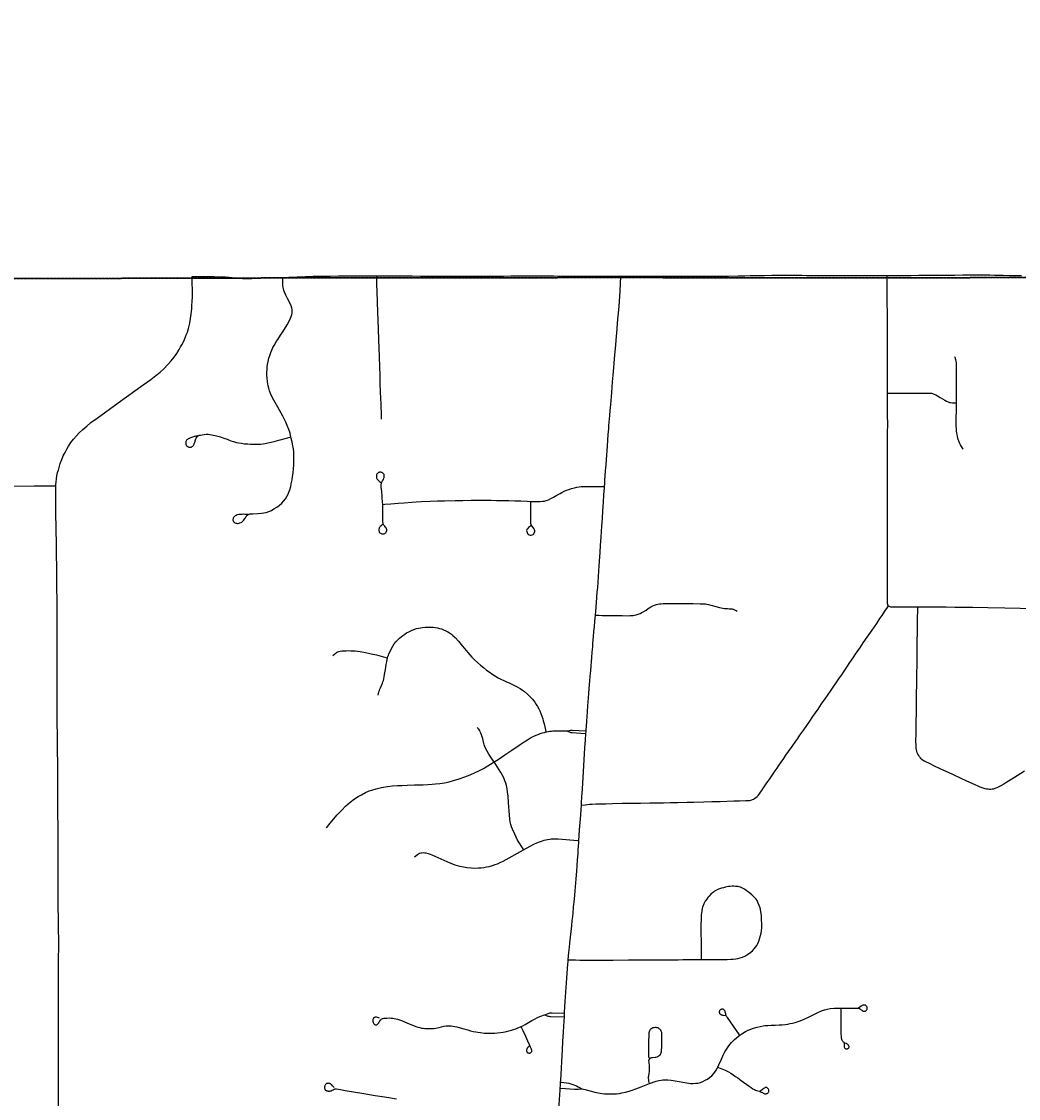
# Model space of a CAD drawing. Header units: feet. Extents: x 2113747 to 2516209, y 960708 to 1356798.
# Tile 73 of 92: x 2285417 to 2296181, y 1212729 to 1224357. Entities that reach past the tile are written whole.
import ezdxf

# ---------------------------------------------------------------- set-up
doc = ezdxf.new("R2010")
doc.units = ezdxf.units.FT
doc.header["$LTSCALE"] = 20
doc.header["$MEASUREMENT"] = 0
doc.linetypes.add('OhDOT_USTN3', pattern=[0.22, 0.165, -0.055])
for name, color, linetype in [('GM_X_Adjacent_County', 251, 'OhDOT_USTN3'), ('GM_X_City_Street', 251, 'Continuous'), ('GM_X_County', 251, 'OhDOT_USTN3'), ('GM_X_State_Location', 251, 'Continuous'), ('GM_X_State_Route', 1, 'Continuous')]:
    doc.layers.add(name, color=color, linetype=linetype)
doc.styles.add('Styledgn030', font='dgn030.shx')

msp = doc.modelspace()

# ---------------------------------------------------------------- linework, layer by layer
at = {"layer": 'GM_X_Adjacent_County', "flags": 128}
msp.add_lwpolyline([(2351052, 1329594), (2350879, 1334708), (2350792, 1338454), (2350668, 1343782), (2350610, 1346277), (2350532, 1349652), (2350399, 1355339), (2350380, 1356156), (2355988, 1356270), (2362156, 1356413), (2364414, 1356333), (2367820, 1356544), (2373683, 1356692), (2373929, 1356688), (2374041, 1356698), (2374297, 1356706), (2374557, 1356715), (2374611, 1356721), (2377535, 1356798), (2377674, 1350903), (2377693, 1350175), (2377735, 1349029), (2377727, 1347899), (2377725, 1347726), (2377787, 1343505), (2377836, 1339123), (2378017, 1330260), (2378023, 1327034), (2378033, 1326391), (2378043, 1325696), (2378197, 1317523), (2378303, 1312083), (2378402, 1304573), (2378434, 1301944), (2378438, 1301599), (2378501, 1296323), (2378561, 1291324), (2378588, 1289004), (2378621, 1286248), (2378649, 1283902), (2378676, 1281682), (2378707, 1279034), (2378754, 1276290), (2378873, 1270911), (2378866, 1269735), (2378972, 1263471), (2379228, 1251500), (2379253, 1249553), (2379296, 1246319), (2379404, 1237933), (2379428, 1236058), (2379498, 1231510), (2379605, 1226364), (2379690, 1223029), (2374472, 1222924), (2372194, 1222881), (2369645, 1222836), (2365829, 1222755), (2364180, 1222723), (2358764, 1222568), (2356858, 1222526), (2353397, 1222451), (2350843, 1222395), (2349300, 1222361), (2344324, 1222288), (2343737, 1222286), (2341239, 1222245), (2338510, 1222201), (2335682, 1222157), (2333341, 1222133), (2327982, 1222076), (2326584, 1222061), (2319071, 1221920), (2315600, 1221874), (2313088, 1221841), (2308426, 1221766), (2303374, 1221676), (2299175, 1221609), (2298613, 1221605), (2295595, 1221591), (2294724, 1221588), (2291838, 1221592), (2289133, 1221589), (2288155, 1221588), (2287634, 1221587), (2287284, 1221586), (2279436, 1221567), (2276584, 1221584), (2274226, 1221624), (2272941, 1221646), (2272892, 1224958), (2272866, 1226650), (2272826, 1229297), (2272742, 1235619), (2272726, 1236335), (2272653, 1239712), (2272622, 1242715), (2272608, 1245574), (2272603, 1246466), (2272594, 1248305), (2272592, 1248752), (2272590, 1249141), (2272589, 1249331), (2273862, 1249362), (2276805, 1249432), (2277390, 1249446), (2277328, 1250381), (2277211, 1252110), (2277171, 1252707), (2276903, 1256950), (2274507, 1256901), (2272767, 1256889), (2272604, 1256898), (2272557, 1259612), (2272556, 1260536), (2272556, 1262103), (2272569, 1262896), (2272555, 1264930), (2272507, 1273183), (2272471, 1276565), (2272465, 1277200), (2272455, 1278617), (2272446, 1280038), (2272428, 1282835), (2272420, 1284105), (2272413, 1285151), (2272362, 1289611), (2272348, 1290511), (2272340, 1292585), (2272240, 1297398), (2272203, 1299771), (2272161, 1302392), (2279883, 1302541), (2283687, 1302615), (2294075, 1302763), (2295568, 1302772), (2298199, 1302788), (2298196, 1305189), (2298196, 1305529), (2298188, 1311966), (2298187, 1312321), (2298208, 1319400), (2298174, 1322862), (2298177, 1328362), (2298177, 1328633), (2299094, 1328650), (2302358, 1328712), (2307027, 1328846), (2308136, 1328857), (2310412, 1328865), (2312316, 1328941), (2312728, 1328943), (2313244, 1328952), (2315940, 1328993), (2319296, 1329027), (2324555, 1329127), (2326471, 1329162), (2329806, 1329195), (2329825, 1329214), (2329835, 1329221), (2329851, 1329224), (2329869, 1329225), (2330942, 1329244), (2332564, 1329274), (2338225, 1329379), (2338797, 1329389), (2339341, 1329399), (2340797, 1329426), (2342861, 1329465), (2347906, 1329546), (2351052, 1329594)], dxfattribs=at)
at = {"layer": 'GM_X_City_Street', "flags": 128}
for points in [[(2287260, 1221605), (2287352, 1221605), (2287415, 1221605), (2287493, 1221605), (2287497, 1221605), (2287577, 1221601), (2287620, 1221599), (2287659, 1221597), (2287691, 1221593), (2287726, 1221589), (2287769, 1221586), (2287803, 1221584), (2287832, 1221582), (2287871, 1221582), (2287904, 1221582), (2287947, 1221585), (2287990, 1221587), (2288019, 1221588), (2288072, 1221589), (2288115, 1221590), (2288172, 1221592), (2288231, 1221594), (2288240, 1221594)], [(2288326, 1219871), (2288322, 1219887), (2288316, 1219912), (2288304, 1219951), (2288287, 1219996), (2288272, 1220031), (2288254, 1220068), (2288239, 1220096), (2288219, 1220130), (2288184, 1220192), (2288140, 1220270), (2288124, 1220301), (2288106, 1220342), (2288095, 1220369), (2288087, 1220397), (2288080, 1220424), (2288076, 1220446), (2288073, 1220470), (2288069, 1220508), (2288067, 1220539), (2288067, 1220568), (2288068, 1220598), (2288070, 1220627), (2288074, 1220653), (2288079, 1220686), (2288088, 1220722), (2288097, 1220751), (2288108, 1220784), (2288118, 1220808), (2288132, 1220837), (2288151, 1220871), (2288168, 1220901), (2288183, 1220923), (2288214, 1220972), (2288237, 1221008), (2288285, 1221083), (2288311, 1221129), (2288323, 1221153), (2288330, 1221172), (2288335, 1221192), (2288338, 1221209), (2288339, 1221226), (2288338, 1221243), (2288335, 1221265), (2288329, 1221287), (2288315, 1221320), (2288290, 1221366), (2288270, 1221404), (2288255, 1221436), (2288248, 1221455), (2288244, 1221469), (2288241, 1221488), (2288240, 1221504), (2288240, 1221533), (2288240, 1221564), (2288240, 1221594)], [(2288240, 1221594), (2288305, 1221597), (2288393, 1221600), (2288483, 1221603), (2288566, 1221606), (2288620, 1221607), (2288682, 1221608), (2288750, 1221609), (2288838, 1221610), (2288944, 1221611), (2289217, 1221612), (2289252, 1221612)], [(2289305, 1220062), (2289304, 1220104), (2289299, 1220227), (2289294, 1220356), (2289291, 1220452), (2289288, 1220535), (2289285, 1220628), (2289281, 1220739), (2289275, 1220920), (2289272, 1221040), (2289265, 1221218), (2289257, 1221441), (2289254, 1221516), (2289252, 1221612)], [(2289252, 1221612), (2289381, 1221612), (2289502, 1221611), (2289636, 1221610), (2289724, 1221609), (2289815, 1221609), (2289916, 1221609), (2290031, 1221609), (2290161, 1221609), (2290279, 1221609), (2290392, 1221609), (2290493, 1221608), (2290621, 1221609), (2290702, 1221610), (2290808, 1221611), (2290887, 1221612), (2290940, 1221611), (2291015, 1221611), (2291087, 1221611), (2291163, 1221610), (2291240, 1221609), (2291323, 1221608), (2291426, 1221608), (2291518, 1221608), (2291678, 1221607), (2291805, 1221608), (2291889, 1221609)], [(2291712, 1219336), (2291714, 1219370), (2291716, 1219402), (2291723, 1219504), (2291728, 1219570), (2291732, 1219625), (2291736, 1219677), (2291739, 1219723), (2291743, 1219775), (2291748, 1219835), (2291752, 1219900), (2291757, 1219956), (2291760, 1219994), (2291769, 1220102), (2291773, 1220158), (2291779, 1220223), (2291790, 1220351), (2291799, 1220465), (2291805, 1220538), (2291811, 1220617), (2291815, 1220667), (2291823, 1220758), (2291833, 1220862), (2291837, 1220915), (2291844, 1220994), (2291849, 1221044), (2291853, 1221097), (2291856, 1221143), (2291863, 1221208), (2291869, 1221285), (2291880, 1221444), (2291889, 1221609)], [(2291889, 1221609), (2291987, 1221608), (2292088, 1221608), (2292211, 1221608), (2292355, 1221608), (2292497, 1221608), (2292642, 1221608), (2292801, 1221609), (2292876, 1221609), (2292976, 1221609), (2293049, 1221609), (2293154, 1221611), (2293226, 1221612), (2293284, 1221613), (2293369, 1221615), (2293441, 1221616), (2293517, 1221619), (2293601, 1221620), (2293651, 1221620), (2293711, 1221620), (2293756, 1221620), (2293810, 1221619), (2293843, 1221618), (2293892, 1221616), (2293947, 1221615), (2294021, 1221614), (2294073, 1221613), (2294129, 1221613), (2294238, 1221613), (2294329, 1221613), (2294446, 1221613), (2294536, 1221613), (2294641, 1221614), (2294729, 1221614), (2294763, 1221614)], [(2294763, 1221614), (2294926, 1221615), (2295022, 1221616), (2295104, 1221617), (2295187, 1221617), (2295278, 1221618), (2295344, 1221619), (2295494, 1221620), (2295582, 1221621), (2295644, 1221621), (2295654, 1221621)], [(2294769, 1220345), (2294768, 1220390), (2294768, 1220491), (2294768, 1220588), (2294768, 1220623), (2294768, 1220709), (2294769, 1220789), (2294769, 1220872), (2294768, 1220916), (2294768, 1220998), (2294767, 1221100), (2294766, 1221168), (2294766, 1221238), (2294765, 1221293), (2294764, 1221454), (2294763, 1221577), (2294763, 1221610), (2294763, 1221614)], [(2295644, 1221621), (2295663, 1221621), (2295736, 1221621), (2295817, 1221621), (2295873, 1221621), (2295923, 1221619), (2295977, 1221618), (2296018, 1221617), (2296080, 1221615), (2296134, 1221614), (2296215, 1221614)], [(2295511, 1220240), (2295511, 1220277), (2295512, 1220337), (2295512, 1220412), (2295513, 1220519), (2295513, 1220573), (2295513, 1220613), (2295512, 1220648), (2295511, 1220672), (2295509, 1220688), (2295506, 1220703), (2295499, 1220728), (2295495, 1220738)], [(2294778, 1218048), (2294772, 1218060), (2294770, 1218065), (2294768, 1218071), (2294767, 1218077), (2294767, 1218089), (2294767, 1218123), (2294767, 1218261), (2294767, 1218367), (2294767, 1218456), (2294767, 1218570), (2294768, 1218716), (2294768, 1218821), (2294768, 1218938), (2294768, 1218975), (2294768, 1219083), (2294768, 1219294), (2294769, 1219435), (2294769, 1219530), (2294768, 1219612), (2294769, 1219687), (2294769, 1219762), (2294769, 1219928), (2294770, 1219999), (2294769, 1220118), (2294769, 1220268), (2294769, 1220345)], [(2294769, 1220345), (2294831, 1220345), (2295009, 1220345), (2295172, 1220346), (2295205, 1220346), (2295220, 1220345), (2295231, 1220345), (2295238, 1220344), (2295244, 1220343), (2295252, 1220340), (2295260, 1220337), (2295272, 1220332), (2295288, 1220325), (2295308, 1220314), (2295336, 1220299), (2295388, 1220267), (2295404, 1220259), (2295423, 1220250), (2295437, 1220245), (2295448, 1220242), (2295469, 1220241), (2295507, 1220240), (2295511, 1220240)], [(2295586, 1219740), (2295568, 1219767), (2295557, 1219788), (2295546, 1219809), (2295532, 1219845), (2295523, 1219877), (2295518, 1219898), (2295515, 1219914), (2295513, 1219936), (2295511, 1219961), (2295510, 1219985), (2295510, 1220025), (2295511, 1220209), (2295511, 1220240)], [(2287321, 1219882), (2287307, 1219881), (2287298, 1219879), (2287289, 1219877), (2287280, 1219875), (2287262, 1219869), (2287242, 1219861), (2287227, 1219855), (2287217, 1219851), (2287213, 1219848), (2287208, 1219845), (2287202, 1219841), (2287198, 1219836), (2287195, 1219831), (2287193, 1219828), (2287191, 1219822), (2287190, 1219816), (2287190, 1219809), (2287190, 1219799), (2287192, 1219790), (2287194, 1219786), (2287196, 1219782), (2287200, 1219777), (2287204, 1219773), (2287209, 1219769), (2287215, 1219766), (2287219, 1219764), (2287225, 1219762), (2287230, 1219762), (2287235, 1219761), (2287242, 1219762), (2287249, 1219763), (2287253, 1219765), (2287257, 1219766), (2287261, 1219769), (2287267, 1219773), (2287272, 1219778), (2287275, 1219782), (2287277, 1219786), (2287280, 1219792), (2287282, 1219799), (2287288, 1219816), (2287296, 1219842), (2287300, 1219852), (2287304, 1219860), (2287309, 1219868), (2287313, 1219874), (2287318, 1219878), (2287324, 1219882), (2287332, 1219886), (2287339, 1219889), (2287350, 1219892), (2287369, 1219896), (2287389, 1219899), (2287409, 1219900), (2287432, 1219900), (2287452, 1219898), (2287471, 1219895), (2287488, 1219892), (2287508, 1219887), (2287536, 1219879), (2287564, 1219871), (2287601, 1219858), (2287637, 1219846), (2287677, 1219831), (2287707, 1219821), (2287737, 1219813), (2287765, 1219808), (2287792, 1219803), (2287824, 1219799), (2287859, 1219796), (2287890, 1219794), (2287930, 1219793), (2287967, 1219794), (2287996, 1219795), (2288025, 1219798), (2288049, 1219802), (2288076, 1219808), (2288111, 1219815), (2288144, 1219823), (2288197, 1219837), (2288279, 1219858), (2288326, 1219871)], [(2287864, 1219035), (2287828, 1219036), (2287815, 1219037), (2287798, 1219036), (2287786, 1219035), (2287775, 1219034), (2287764, 1219033), (2287747, 1219029), (2287735, 1219024), (2287725, 1219019), (2287718, 1219013), (2287713, 1219008), (2287707, 1219001), (2287703, 1218995), (2287701, 1218989), (2287700, 1218980), (2287700, 1218974), (2287702, 1218967), (2287704, 1218960), (2287708, 1218955), (2287711, 1218951), (2287716, 1218947), (2287722, 1218943), (2287730, 1218941), (2287739, 1218939), (2287749, 1218938), (2287757, 1218938), (2287766, 1218940), (2287776, 1218943), (2287787, 1218948), (2287795, 1218953), (2287804, 1218960), (2287813, 1218968), (2287821, 1218980), (2287828, 1218990), (2287834, 1219000), (2287840, 1219009), (2287845, 1219017), (2287851, 1219024), (2287856, 1219028), (2287861, 1219032), (2287867, 1219036), (2287874, 1219039), (2287883, 1219041), (2287895, 1219041), (2287915, 1219041), (2287970, 1219044), (2288009, 1219047), (2288032, 1219051), (2288059, 1219057), (2288088, 1219067), (2288115, 1219078), (2288143, 1219094), (2288174, 1219113), (2288198, 1219131), (2288227, 1219157), (2288247, 1219179), (2288266, 1219203), (2288282, 1219229), (2288295, 1219253), (2288305, 1219276), (2288314, 1219301), (2288324, 1219337), (2288330, 1219367), (2288338, 1219409), (2288344, 1219446), (2288349, 1219483), (2288354, 1219526), (2288357, 1219572), (2288359, 1219615), (2288359, 1219648), (2288358, 1219683), (2288356, 1219712), (2288352, 1219743), (2288347, 1219776), (2288340, 1219815), (2288330, 1219855), (2288326, 1219871)], [(2289318, 1219144), (2289316, 1219170), (2289314, 1219183), (2289312, 1219205), (2289310, 1219232), (2289306, 1219282), (2289301, 1219328), (2289300, 1219345), (2289300, 1219352), (2289301, 1219362), (2289303, 1219369), (2289305, 1219377), (2289309, 1219385), (2289316, 1219398), (2289324, 1219413), (2289330, 1219428), (2289332, 1219434), (2289333, 1219440), (2289334, 1219447), (2289333, 1219455), (2289332, 1219461), (2289331, 1219465), (2289328, 1219470), (2289325, 1219474), (2289320, 1219480), (2289315, 1219484), (2289310, 1219486), (2289304, 1219488), (2289298, 1219490), (2289293, 1219490), (2289287, 1219490), (2289282, 1219490), (2289277, 1219489), (2289272, 1219487), (2289269, 1219485), (2289264, 1219482), (2289260, 1219478), (2289255, 1219473), (2289253, 1219469), (2289251, 1219464), (2289250, 1219459), (2289249, 1219453), (2289249, 1219447), (2289249, 1219439), (2289249, 1219433), (2289251, 1219427), (2289253, 1219422), (2289257, 1219416), (2289261, 1219411), (2289267, 1219405), (2289274, 1219398), (2289284, 1219390), (2289304, 1219376)], [(2283392, 1219321), (2283843, 1219327), (2284066, 1219327), (2284332, 1219330), (2284752, 1219334), (2285061, 1219337), (2285248, 1219339), (2285553, 1219343), (2285727, 1219343), (2285787, 1219342)], [(2290918, 1219176), (2290958, 1219175), (2290988, 1219174), (2291017, 1219175), (2291041, 1219177), (2291061, 1219179), (2291083, 1219185), (2291106, 1219194), (2291132, 1219206), (2291161, 1219220), (2291198, 1219242), (2291232, 1219262), (2291252, 1219273), (2291276, 1219285), (2291302, 1219296), (2291327, 1219305), (2291357, 1219315), (2291386, 1219323), (2291414, 1219329), (2291438, 1219332), (2291460, 1219335), (2291488, 1219336), (2291509, 1219337), (2291542, 1219337), (2291658, 1219336), (2291703, 1219336), (2291712, 1219336)], [(2291614, 1217947), (2291614, 1217952), (2291618, 1217987), (2291625, 1218083), (2291634, 1218194), (2291638, 1218246), (2291643, 1218305), (2291647, 1218360), (2291651, 1218427), (2291655, 1218475), (2291658, 1218529), (2291665, 1218624), (2291670, 1218699), (2291676, 1218791), (2291680, 1218853), (2291684, 1218904), (2291690, 1218993), (2291694, 1219069), (2291697, 1219123), (2291700, 1219162), (2291706, 1219249), (2291710, 1219320), (2291712, 1219336)], [(2289322, 1218930), (2289309, 1218919), (2289299, 1218911), (2289291, 1218904), (2289287, 1218899), (2289283, 1218893), (2289280, 1218887), (2289278, 1218883), (2289276, 1218876), (2289275, 1218870), (2289274, 1218865), (2289275, 1218859), (2289277, 1218852), (2289279, 1218846), (2289283, 1218841), (2289287, 1218837), (2289293, 1218832), (2289299, 1218829), (2289306, 1218826), (2289312, 1218825), (2289317, 1218824), (2289322, 1218825), (2289328, 1218825), (2289334, 1218827), (2289340, 1218829), (2289345, 1218833), (2289350, 1218837), (2289354, 1218843), (2289356, 1218847), (2289358, 1218852), (2289360, 1218857), (2289361, 1218863), (2289361, 1218868), (2289360, 1218874), (2289359, 1218879), (2289358, 1218883), (2289356, 1218886), (2289354, 1218889), (2289351, 1218893), (2289346, 1218899), (2289340, 1218907), (2289334, 1218914), (2289330, 1218920), (2289326, 1218925), (2289323, 1218932), (2289321, 1218939), (2289320, 1218948), (2289319, 1218959), (2289318, 1218974), (2289318, 1219006), (2289319, 1219047), (2289319, 1219093), (2289319, 1219120), (2289318, 1219139), (2289318, 1219144)], [(2289318, 1219144), (2289341, 1219146), (2289405, 1219151), (2289483, 1219157), (2289549, 1219161), (2289630, 1219167), (2289679, 1219170), (2289735, 1219173), (2289830, 1219177), (2289909, 1219180), (2289984, 1219182), (2290101, 1219185), (2290181, 1219187), (2290272, 1219188), (2290344, 1219189), (2290404, 1219189), (2290487, 1219188), (2290547, 1219187), (2290611, 1219186), (2290677, 1219185), (2290742, 1219183), (2290809, 1219181), (2290875, 1219178), (2290918, 1219176)], [(2290922, 1218917), (2290891, 1218893), (2290879, 1218881), (2290874, 1218871), (2290871, 1218860), (2290872, 1218849), (2290875, 1218839), (2290881, 1218829), (2290888, 1218821), (2290898, 1218815), (2290908, 1218811), (2290920, 1218811), (2290930, 1218814), (2290940, 1218820), (2290948, 1218827), (2290954, 1218837), (2290958, 1218847), (2290959, 1218858), (2290956, 1218869), (2290950, 1218882), (2290930, 1218908), (2290921, 1218924), (2290917, 1218942), (2290916, 1218968), (2290916, 1219023), (2290917, 1219089), (2290918, 1219170), (2290918, 1219176)], [(2291463, 1215897), (2291502, 1215901), (2291528, 1215904), (2291549, 1215906), (2291577, 1215908), (2291617, 1215909), (2291662, 1215911), (2291725, 1215912), (2291799, 1215914), (2291903, 1215916), (2291990, 1215917), (2292099, 1215919), (2292202, 1215920), (2292273, 1215921), (2292349, 1215922), (2292420, 1215923), (2292502, 1215925), (2292603, 1215927), (2292675, 1215929), (2292784, 1215932), (2292870, 1215934), (2292962, 1215937), (2293108, 1215941), (2293169, 1215943), (2293238, 1215945), (2293262, 1215946), (2293280, 1215948), (2293291, 1215949), (2293302, 1215953), (2293311, 1215956), (2293320, 1215960), (2293333, 1215968), (2293347, 1215977), (2293359, 1215989), (2293371, 1216001), (2293385, 1216018), (2293397, 1216035), (2293411, 1216055), (2293423, 1216073), (2293458, 1216125), (2293497, 1216182), (2293533, 1216236), (2293554, 1216267), (2293575, 1216296), (2293595, 1216325), (2293620, 1216361), (2293647, 1216400), (2293671, 1216435), (2293699, 1216474), (2293737, 1216529), (2293778, 1216588), (2293798, 1216617), (2293822, 1216651), (2293863, 1216711), (2293927, 1216802), (2293961, 1216852), (2294017, 1216932), (2294056, 1216990), (2294093, 1217043), (2294119, 1217081), (2294158, 1217137), (2294187, 1217179), (2294220, 1217227), (2294250, 1217270), (2294273, 1217304), (2294293, 1217333), (2294328, 1217386), (2294361, 1217435), (2294395, 1217485), (2294423, 1217527), (2294474, 1217602), (2294506, 1217648), (2294549, 1217711), (2294602, 1217786), (2294651, 1217858), (2294686, 1217910), (2294709, 1217944), (2294740, 1217991), (2294766, 1218030), (2294778, 1218048)], [(2291614, 1217947), (2291651, 1217946), (2291687, 1217945), (2291715, 1217944), (2291821, 1217943), (2291902, 1217942), (2291966, 1217941), (2291990, 1217942), (2292007, 1217943), (2292020, 1217944), (2292036, 1217947), (2292055, 1217952), (2292076, 1217959), (2292098, 1217967), (2292113, 1217975), (2292129, 1217983), (2292162, 1218003), (2292184, 1218018), (2292212, 1218036), (2292234, 1218048), (2292253, 1218056), (2292272, 1218062), (2292287, 1218065), (2292307, 1218069), (2292325, 1218071), (2292344, 1218072), (2292366, 1218072), (2292491, 1218072), (2292573, 1218072), (2292669, 1218072), (2292746, 1218071), (2292769, 1218071), (2292783, 1218070), (2292801, 1218068), (2292816, 1218066), (2292836, 1218062), (2292859, 1218056), (2292912, 1218041), (2292953, 1218030), (2292971, 1218026), (2292990, 1218022), (2293007, 1218019), (2293017, 1218018), (2293027, 1218018), (2293040, 1218018), (2293057, 1218017), (2293070, 1218017), (2293081, 1218016), (2293089, 1218014), (2293100, 1218011), (2293109, 1218008), (2293122, 1218003), (2293134, 1217997), (2293144, 1217990)], [(2294778, 1218048), (2294784, 1218044), (2294792, 1218041), (2294800, 1218038), (2294810, 1218037), (2294828, 1218036), (2294857, 1218036), (2294923, 1218036), (2295067, 1218036), (2295096, 1218036)], [(2296248, 1216264), (2296167, 1216213), (2296108, 1216176), (2296057, 1216144), (2296022, 1216123), (2295990, 1216105), (2295969, 1216093), (2295948, 1216083), (2295928, 1216075), (2295911, 1216070), (2295897, 1216068), (2295883, 1216066), (2295870, 1216066), (2295854, 1216067), (2295837, 1216069), (2295823, 1216072), (2295810, 1216075), (2295791, 1216082), (2295769, 1216091), (2295745, 1216101), (2295713, 1216116), (2295656, 1216142), (2295570, 1216182), (2295464, 1216231), (2295376, 1216271), (2295281, 1216315), (2295212, 1216348), (2295187, 1216360), (2295169, 1216369), (2295153, 1216379), (2295141, 1216387), (2295132, 1216396), (2295123, 1216406), (2295114, 1216417), (2295105, 1216431), (2295096, 1216447), (2295089, 1216462), (2295083, 1216479), (2295080, 1216495), (2295078, 1216511), (2295076, 1216529), (2295076, 1216549), (2295075, 1216578), (2295076, 1216673), (2295078, 1216790), (2295079, 1216901), (2295080, 1216993), (2295081, 1217089), (2295083, 1217209), (2295084, 1217315), (2295086, 1217413), (2295087, 1217486), (2295088, 1217551), (2295088, 1217607), (2295089, 1217680), (2295090, 1217750), (2295091, 1217812), (2295092, 1217886), (2295093, 1217939), (2295094, 1217977), (2295096, 1218030), (2295096, 1218036)], [(2295096, 1218036), (2295162, 1218037), (2295310, 1218037), (2295400, 1218037), (2295493, 1218035), (2295584, 1218034), (2295686, 1218032), (2295852, 1218029), (2296035, 1218026), (2296201, 1218023), (2296353, 1218020), (2297030, 1218005), (2297200, 1218002), (2297348, 1217999), (2297587, 1217995), (2297691, 1217992), (2297859, 1217987), (2298029, 1217982), (2298169, 1217978), (2298273, 1217976), (2298457, 1217974), (2298625, 1217971)], [(2291513, 1216696), (2291514, 1216713), (2291517, 1216747), (2291521, 1216807), (2291525, 1216851), (2291529, 1216907), (2291533, 1216969), (2291540, 1217054), (2291547, 1217152), (2291550, 1217199), (2291554, 1217240), (2291558, 1217288), (2291563, 1217347), (2291568, 1217401), (2291572, 1217444), (2291575, 1217489), (2291580, 1217547), (2291584, 1217605), (2291587, 1217645), (2291593, 1217715), (2291597, 1217770), (2291603, 1217823), (2291608, 1217883), (2291614, 1217947)], [(2289369, 1217486), (2289373, 1217500), (2289378, 1217516), (2289384, 1217530), (2289400, 1217563), (2289413, 1217589), (2289426, 1217614), (2289442, 1217637), (2289458, 1217658), (2289477, 1217679), (2289497, 1217698), (2289516, 1217714), (2289535, 1217729), (2289555, 1217743), (2289574, 1217755), (2289599, 1217769), (2289627, 1217782), (2289654, 1217793), (2289682, 1217802), (2289704, 1217808), (2289726, 1217812), (2289748, 1217815), (2289776, 1217817), (2289800, 1217818), (2289826, 1217817), (2289861, 1217816), (2289886, 1217813), (2289909, 1217810), (2289929, 1217805), (2289952, 1217798), (2289974, 1217789), (2289997, 1217779), (2290019, 1217767), (2290039, 1217755), (2290058, 1217742), (2290074, 1217729), (2290099, 1217705), (2290135, 1217666), (2290176, 1217617), (2290200, 1217588), (2290237, 1217545), (2290281, 1217495), (2290309, 1217466), (2290341, 1217435), (2290373, 1217406), (2290404, 1217381), (2290438, 1217355), (2290465, 1217334), (2290505, 1217307), (2290533, 1217290), (2290563, 1217272), (2290594, 1217256), (2290624, 1217241), (2290653, 1217228), (2290682, 1217215), (2290726, 1217194), (2290762, 1217177), (2290800, 1217156), (2290828, 1217138), (2290849, 1217122), (2290881, 1217095), (2290900, 1217077), (2290917, 1217059), (2290934, 1217039), (2290958, 1217007), (2290975, 1216983), (2290988, 1216962), (2291002, 1216937), (2291013, 1216913), (2291025, 1216887), (2291036, 1216857), (2291045, 1216828), (2291051, 1216807), (2291060, 1216773), (2291068, 1216740), (2291075, 1216709), (2291080, 1216686)], [(2288780, 1217511), (2288799, 1217530), (2288809, 1217538), (2288819, 1217545), (2288829, 1217550), (2288844, 1217554), (2288858, 1217558), (2288876, 1217561), (2288903, 1217563), (2288922, 1217564), (2288946, 1217565), (2288972, 1217564), (2288998, 1217563), (2289020, 1217561), (2289046, 1217558), (2289072, 1217554), (2289132, 1217543), (2289193, 1217530), (2289249, 1217518), (2289324, 1217499), (2289369, 1217486)], [(2289267, 1217085), (2289271, 1217100), (2289276, 1217118), (2289281, 1217133), (2289285, 1217148), (2289292, 1217163), (2289303, 1217187), (2289313, 1217212), (2289319, 1217227), (2289324, 1217241), (2289329, 1217260), (2289333, 1217280), (2289337, 1217305), (2289346, 1217359), (2289355, 1217414), (2289360, 1217443), (2289365, 1217468), (2289368, 1217485), (2289369, 1217486)], [(2290519, 1216362), (2290513, 1216371), (2290462, 1216448), (2290445, 1216479), (2290432, 1216503), (2290420, 1216530), (2290413, 1216548), (2290409, 1216561), (2290397, 1216611), (2290391, 1216634), (2290384, 1216656), (2290378, 1216674), (2290371, 1216689), (2290364, 1216702), (2290352, 1216719), (2290338, 1216736)], [(2291080, 1216686), (2291088, 1216688), (2291102, 1216691), (2291120, 1216694), (2291138, 1216696), (2291154, 1216697), (2291176, 1216699), (2291203, 1216700), (2291251, 1216699), (2291302, 1216697)], [(2291302, 1216697), (2291334, 1216702), (2291343, 1216704), (2291350, 1216704), (2291356, 1216705), (2291363, 1216704), (2291506, 1216697), (2291513, 1216696)], [(2291302, 1216697), (2291330, 1216687), (2291342, 1216683), (2291349, 1216681), (2291355, 1216680), (2291363, 1216680), (2291502, 1216668), (2291511, 1216667)], [(2291511, 1216667), (2291513, 1216696)], [(2290519, 1216362), (2290563, 1216390), (2290635, 1216439), (2290712, 1216490), (2290801, 1216550), (2290844, 1216579), (2290879, 1216602), (2290914, 1216622), (2290948, 1216640), (2290974, 1216651), (2290995, 1216659), (2291018, 1216668), (2291044, 1216676), (2291065, 1216682), (2291080, 1216686)], [(2291463, 1215897), (2291465, 1215926), (2291468, 1215983), (2291474, 1216074), (2291485, 1216255), (2291493, 1216389), (2291501, 1216510), (2291507, 1216601), (2291511, 1216667)], [(2288710, 1215651), (2288751, 1215700), (2288826, 1215791), (2288874, 1215843), (2288914, 1215885), (2288966, 1215929), (2289013, 1215963), (2289051, 1215988), (2289088, 1216009), (2289131, 1216031), (2289172, 1216049), (2289201, 1216059), (2289245, 1216073), (2289304, 1216087), (2289370, 1216098), (2289421, 1216104), (2289475, 1216108), (2289522, 1216110), (2289581, 1216112), (2289661, 1216115), (2289754, 1216117), (2289805, 1216119), (2289851, 1216122), (2289888, 1216125), (2289932, 1216130), (2289984, 1216138), (2290033, 1216149), (2290081, 1216161), (2290144, 1216180), (2290205, 1216202), (2290263, 1216224), (2290315, 1216247), (2290356, 1216267), (2290404, 1216292), (2290482, 1216338), (2290519, 1216362)], [(2290838, 1215414), (2290833, 1215423), (2290774, 1215517), (2290743, 1215583), (2290718, 1215636), (2290708, 1215662), (2290701, 1215687), (2290693, 1215716), (2290689, 1215745), (2290681, 1215834), (2290676, 1215922), (2290670, 1215997), (2290666, 1216037), (2290660, 1216072), (2290652, 1216107), (2290645, 1216134), (2290636, 1216160), (2290624, 1216190), (2290608, 1216223), (2290592, 1216250), (2290574, 1216279), (2290519, 1216362)], [(2291436, 1215514), (2291439, 1215568), (2291443, 1215630), (2291449, 1215710), (2291455, 1215792), (2291459, 1215844), (2291463, 1215897)], [(2290838, 1215414), (2290947, 1215474), (2290980, 1215489), (2291010, 1215501), (2291042, 1215511), (2291061, 1215517), (2291078, 1215521), (2291098, 1215526), (2291120, 1215530), (2291136, 1215532), (2291159, 1215533), (2291183, 1215533), (2291210, 1215532), (2291422, 1215515), (2291436, 1215514)], [(2291320, 1214225), (2291323, 1214266), (2291327, 1214305), (2291333, 1214362), (2291337, 1214406), (2291344, 1214471), (2291351, 1214531), (2291358, 1214592), (2291364, 1214651), (2291368, 1214693), (2291372, 1214731), (2291378, 1214793), (2291384, 1214852), (2291390, 1214922), (2291395, 1214971), (2291406, 1215101), (2291412, 1215184), (2291416, 1215241), (2291421, 1215305), (2291426, 1215371), (2291429, 1215415), (2291434, 1215492), (2291436, 1215514)], [(2289661, 1215339), (2289694, 1215363), (2289703, 1215369), (2289715, 1215376), (2289728, 1215381), (2289740, 1215383), (2289753, 1215385), (2289770, 1215383), (2289784, 1215380), (2289806, 1215375), (2289818, 1215370), (2289830, 1215366), (2289849, 1215359), (2290040, 1215272), (2290069, 1215261), (2290094, 1215252), (2290121, 1215244), (2290149, 1215237), (2290188, 1215229), (2290226, 1215223), (2290271, 1215219), (2290302, 1215217), (2290353, 1215218), (2290380, 1215220), (2290409, 1215223), (2290438, 1215229), (2290467, 1215235), (2290502, 1215245), (2290532, 1215255), (2290555, 1215264), (2290585, 1215276), (2290616, 1215292), (2290838, 1215414)], [(2291320, 1214225), (2291359, 1214225), (2291399, 1214225), (2291444, 1214224), (2291504, 1214224), (2291634, 1214224), (2291805, 1214224), (2291970, 1214225), (2292067, 1214225), (2292178, 1214225), (2292273, 1214225), (2292357, 1214225), (2292421, 1214225), (2292508, 1214227), (2292559, 1214228), (2292630, 1214229), (2292757, 1214230), (2292803, 1214230), (2292852, 1214229), (2292902, 1214229), (2292946, 1214229), (2292994, 1214230), (2293036, 1214231), (2293074, 1214233), (2293102, 1214235), (2293128, 1214238), (2293151, 1214241), (2293176, 1214247), (2293203, 1214255), (2293227, 1214266), (2293250, 1214279), (2293278, 1214299), (2293308, 1214324), (2293329, 1214345), (2293343, 1214361), (2293356, 1214381), (2293367, 1214402), (2293377, 1214428), (2293385, 1214452), (2293396, 1214487), (2293402, 1214513), (2293407, 1214543), (2293409, 1214573), (2293410, 1214601), (2293408, 1214672), (2293406, 1214703), (2293401, 1214744), (2293396, 1214769), (2293391, 1214789), (2293383, 1214811), (2293372, 1214839), (2293359, 1214865), (2293348, 1214880), (2293339, 1214892), (2293324, 1214908), (2293304, 1214927), (2293281, 1214947), (2293264, 1214961), (2293243, 1214976), (2293224, 1214988), (2293210, 1214996), (2293196, 1215003), (2293180, 1215009), (2293167, 1215013), (2293155, 1215016), (2293142, 1215018), (2293125, 1215019), (2293109, 1215020), (2293091, 1215020), (2293069, 1215018), (2293051, 1215016), (2293034, 1215014), (2293017, 1215011), (2292996, 1215005), (2292976, 1214999), (2292953, 1214991), (2292943, 1214988), (2292927, 1214981), (2292913, 1214973), (2292900, 1214966), (2292888, 1214957), (2292877, 1214949), (2292860, 1214934), (2292841, 1214915), (2292828, 1214900), (2292815, 1214882), (2292799, 1214858), (2292791, 1214844), (2292785, 1214830), (2292778, 1214814), (2292771, 1214795), (2292766, 1214779), (2292763, 1214762), (2292761, 1214749), (2292759, 1214733), (2292756, 1214709), (2292755, 1214682), (2292754, 1214651), (2292753, 1214620), (2292753, 1214571), (2292753, 1214509), (2292754, 1214432), (2292755, 1214396), (2292756, 1214337), (2292757, 1214274), (2292757, 1214230)], [(2291279, 1213650), (2291280, 1213661), (2291284, 1213717), (2291287, 1213775), (2291291, 1213828), (2291296, 1213927), (2291300, 1213976), (2291304, 1214028), (2291308, 1214082), (2291316, 1214178), (2291318, 1214207), (2291320, 1214225)], [(2293173, 1213412), (2293170, 1213416), (2293038, 1213602), (2293030, 1213614), (2293027, 1213620), (2293024, 1213626), (2293022, 1213634), (2293020, 1213643), (2293017, 1213654), (2293015, 1213666), (2293013, 1213670), (2293011, 1213675), (2293007, 1213680), (2293004, 1213683), (2292999, 1213688), (2292995, 1213690), (2292991, 1213692), (2292986, 1213693), (2292981, 1213693), (2292976, 1213692), (2292971, 1213691), (2292966, 1213689), (2292962, 1213685), (2292957, 1213680), (2292954, 1213675), (2292952, 1213670), (2292951, 1213664), (2292951, 1213658), (2292952, 1213654), (2292953, 1213650), (2292955, 1213646), (2292959, 1213641), (2292963, 1213638), (2292967, 1213635), (2292972, 1213633), (2292979, 1213631), (2292987, 1213629), (2292996, 1213628), (2293023, 1213625)], [(2293173, 1213412), (2293193, 1213427), (2293233, 1213451), (2293262, 1213466), (2293291, 1213478), (2293322, 1213489), (2293360, 1213500), (2293394, 1213508), (2293426, 1213514), (2293448, 1213516), (2293476, 1213518), (2293512, 1213520), (2293554, 1213522), (2293599, 1213523), (2293631, 1213525), (2293664, 1213529), (2293692, 1213533), (2293716, 1213537), (2293740, 1213541), (2293771, 1213549), (2293813, 1213563), (2293861, 1213583), (2293921, 1213610), (2294009, 1213654), (2294054, 1213674), (2294088, 1213687), (2294117, 1213694), (2294150, 1213700), (2294193, 1213703), (2294235, 1213703), (2294266, 1213704)], [(2294266, 1213704), (2294338, 1213704), (2294413, 1213705), (2294447, 1213704), (2294450, 1213704), (2294456, 1213703), (2294460, 1213701), (2294465, 1213699), (2294470, 1213696), (2294475, 1213692), (2294484, 1213685), (2294490, 1213681), (2294496, 1213676), (2294501, 1213673), (2294506, 1213671), (2294511, 1213670), (2294517, 1213670), (2294523, 1213671), (2294528, 1213673), (2294533, 1213676), (2294538, 1213679), (2294542, 1213683), (2294544, 1213688), (2294546, 1213692), (2294547, 1213697), (2294548, 1213702), (2294548, 1213708), (2294547, 1213711), (2294546, 1213716), (2294543, 1213722), (2294538, 1213729), (2294533, 1213732), (2294528, 1213735), (2294525, 1213737), (2294521, 1213738), (2294516, 1213738), (2294512, 1213738), (2294506, 1213738), (2294501, 1213736), (2294495, 1213733), (2294489, 1213729), (2294472, 1213717), (2294455, 1213704)], [(2294298, 1213332), (2294300, 1213295), (2294300, 1213287), (2294301, 1213283), (2294303, 1213277), (2294306, 1213274), (2294308, 1213271), (2294312, 1213268), (2294317, 1213265), (2294323, 1213264), (2294327, 1213264), (2294334, 1213265), (2294340, 1213268), (2294345, 1213271), (2294349, 1213276), (2294351, 1213281), (2294352, 1213286), (2294352, 1213292), (2294350, 1213298), (2294348, 1213302), (2294345, 1213306), (2294342, 1213310), (2294338, 1213313), (2294332, 1213316), (2294320, 1213322), (2294307, 1213328), (2294300, 1213332), (2294294, 1213336), (2294290, 1213340), (2294285, 1213346), (2294282, 1213351), (2294279, 1213357), (2294276, 1213363), (2294274, 1213370), (2294272, 1213378), (2294271, 1213389), (2294270, 1213402), (2294268, 1213424), (2294268, 1213450), (2294266, 1213545), (2294266, 1213638), (2294266, 1213704)], [(2289283, 1213596), (2289271, 1213601), (2289260, 1213604), (2289251, 1213606), (2289244, 1213607), (2289237, 1213607), (2289230, 1213605), (2289226, 1213603), (2289222, 1213601), (2289219, 1213598), (2289216, 1213594), (2289213, 1213588), (2289211, 1213582), (2289211, 1213577), (2289210, 1213570), (2289211, 1213564), (2289212, 1213558), (2289213, 1213553), (2289215, 1213548), (2289217, 1213542), (2289220, 1213537), (2289225, 1213532), (2289229, 1213529), (2289232, 1213527), (2289236, 1213526), (2289240, 1213525), (2289245, 1213525), (2289249, 1213525), (2289253, 1213526), (2289258, 1213528), (2289262, 1213530), (2289266, 1213534), (2289269, 1213539), (2289275, 1213547), (2289279, 1213555), (2289285, 1213565), (2289291, 1213574), (2289296, 1213579), (2289302, 1213584), (2289306, 1213588), (2289314, 1213592), (2289323, 1213594), (2289334, 1213596), (2289363, 1213597), (2289387, 1213598), (2289410, 1213597), (2289425, 1213596), (2289439, 1213594), (2289459, 1213590), (2289477, 1213585), (2289497, 1213578), (2289521, 1213570), (2289579, 1213546), (2289640, 1213522), (2289684, 1213504), (2289698, 1213499), (2289716, 1213495), (2289736, 1213490), (2289755, 1213487), (2289771, 1213485), (2289789, 1213484), (2289813, 1213483), (2289839, 1213483), (2289864, 1213486), (2289889, 1213490), (2289922, 1213497), (2289953, 1213504), (2289978, 1213509), (2290001, 1213512), (2290021, 1213513), (2290039, 1213513), (2290057, 1213513), (2290073, 1213510), (2290094, 1213506), (2290119, 1213501), (2290153, 1213492), (2290192, 1213482), (2290236, 1213469), (2290264, 1213461), (2290294, 1213454), (2290322, 1213448), (2290345, 1213444), (2290374, 1213440), (2290414, 1213436), (2290450, 1213434), (2290491, 1213434), (2290527, 1213435), (2290556, 1213437), (2290588, 1213441), (2290619, 1213446), (2290653, 1213452), (2290678, 1213458), (2290708, 1213467), (2290730, 1213473), (2290753, 1213482), (2290777, 1213491), (2290805, 1213503), (2290812, 1213506)], [(2290812, 1213506), (2290829, 1213515), (2290855, 1213529), (2290892, 1213550), (2290927, 1213570), (2290963, 1213590), (2290990, 1213604), (2291014, 1213615), (2291034, 1213623), (2291053, 1213628), (2291069, 1213631)], [(2291069, 1213631), (2291085, 1213639), (2291104, 1213648), (2291113, 1213651), (2291120, 1213653), (2291130, 1213654), (2291146, 1213654), (2291275, 1213651), (2291279, 1213650)], [(2291069, 1213631), (2291081, 1213626), (2291092, 1213621), (2291101, 1213618), (2291111, 1213616), (2291123, 1213614), (2291131, 1213614), (2291274, 1213609), (2291278, 1213609)], [(2291238, 1212906), (2291239, 1212926), (2291246, 1213055), (2291250, 1213127), (2291257, 1213253), (2291263, 1213345), (2291269, 1213447), (2291275, 1213565), (2291278, 1213609)], [(2291278, 1213609), (2291279, 1213650)], [(2290904, 1213300), (2290893, 1213290), (2290883, 1213281), (2290881, 1213278), (2290879, 1213275), (2290877, 1213273), (2290876, 1213270), (2290873, 1213264), (2290872, 1213260), (2290871, 1213255), (2290870, 1213251), (2290870, 1213246), (2290870, 1213243), (2290871, 1213239), (2290872, 1213236), (2290873, 1213233), (2290875, 1213230), (2290876, 1213228), (2290879, 1213225), (2290882, 1213223), (2290886, 1213222), (2290889, 1213221), (2290893, 1213220), (2290899, 1213220), (2290905, 1213220), (2290910, 1213221), (2290914, 1213223), (2290918, 1213225), (2290921, 1213228), (2290923, 1213231), (2290925, 1213234), (2290926, 1213237), (2290926, 1213242), (2290926, 1213246), (2290926, 1213252), (2290925, 1213256), (2290924, 1213261), (2290921, 1213267), (2290913, 1213284), (2290901, 1213309), (2290884, 1213347), (2290861, 1213399), (2290834, 1213458), (2290817, 1213494), (2290812, 1213506)], [(2292199, 1212890), (2292194, 1212904), (2292192, 1212914), (2292190, 1212922), (2292189, 1212932), (2292188, 1212950), (2292188, 1212963), (2292189, 1212975), (2292193, 1213000), (2292196, 1213021), (2292197, 1213037), (2292197, 1213053), (2292198, 1213074), (2292196, 1213091), (2292195, 1213106), (2292193, 1213120), (2292192, 1213137), (2292192, 1213143), (2292193, 1213148), (2292194, 1213151), (2292196, 1213155), (2292198, 1213158), (2292201, 1213161), (2292201, 1213161), (2292211, 1213167), (2292216, 1213169), (2292221, 1213170), (2292231, 1213171), (2292258, 1213174), (2292267, 1213175), (2292282, 1213179), (2292295, 1213186), (2292307, 1213196), (2292315, 1213205), (2292320, 1213215), (2292324, 1213223), (2292326, 1213233), (2292327, 1213245), (2292329, 1213289), (2292330, 1213415), (2292330, 1213428), (2292329, 1213440), (2292327, 1213449), (2292324, 1213457), (2292320, 1213465), (2292314, 1213473), (2292307, 1213479), (2292297, 1213486), (2292286, 1213491), (2292275, 1213493), (2292268, 1213494), (2292256, 1213494), (2292244, 1213493), (2292235, 1213491), (2292221, 1213484), (2292213, 1213479), (2292206, 1213473), (2292202, 1213467), (2292198, 1213460), (2292193, 1213447), (2292191, 1213437), (2292190, 1213426), (2292189, 1213410), (2292189, 1213394), (2292188, 1213361), (2292185, 1213226), (2292186, 1213199), (2292187, 1213184), (2292188, 1213179), (2292191, 1213174), (2292192, 1213170), (2292195, 1213167), (2292201, 1213161)], [(2292935, 1213068), (2292947, 1213094), (2292974, 1213155), (2292992, 1213198), (2293012, 1213234), (2293032, 1213265), (2293055, 1213299), (2293083, 1213332), (2293117, 1213365), (2293136, 1213383), (2293159, 1213402), (2293173, 1213412)], [(2292199, 1212890), (2292218, 1212897), (2292248, 1212907), (2292271, 1212915), (2292298, 1212922), (2292322, 1212927), (2292340, 1212930), (2292364, 1212931), (2292396, 1212931), (2292433, 1212927), (2292519, 1212912), (2292597, 1212897), (2292622, 1212893), (2292641, 1212892), (2292669, 1212891), (2292696, 1212893), (2292723, 1212896), (2292747, 1212903), (2292772, 1212912), (2292800, 1212925), (2292824, 1212939), (2292847, 1212954), (2292869, 1212973), (2292889, 1212995), (2292902, 1213012), (2292917, 1213034), (2292931, 1213060), (2292935, 1213068)], [(2292935, 1213068), (2292943, 1213065), (2293013, 1213035), (2293035, 1213025), (2293052, 1213016), (2293076, 1213002), (2293101, 1212986), (2293127, 1212967), (2293150, 1212951), (2293186, 1212924), (2293273, 1212861), (2293296, 1212846), (2293313, 1212835), (2293330, 1212826), (2293342, 1212820), (2293354, 1212816), (2293368, 1212812), (2293384, 1212807), (2293393, 1212804), (2293405, 1212798), (2293418, 1212792), (2293426, 1212787), (2293435, 1212783), (2293440, 1212781), (2293447, 1212780), (2293453, 1212780), (2293458, 1212780), (2293464, 1212782), (2293469, 1212784), (2293474, 1212787), (2293478, 1212791), (2293482, 1212796), (2293483, 1212799), (2293485, 1212802), (2293485, 1212805), (2293486, 1212809), (2293486, 1212812), (2293486, 1212816), (2293486, 1212820), (2293485, 1212824), (2293484, 1212828), (2293482, 1212831), (2293480, 1212834), (2293477, 1212838), (2293472, 1212842), (2293469, 1212844), (2293464, 1212846), (2293460, 1212847), (2293456, 1212847), (2293452, 1212847), (2293448, 1212846), (2293443, 1212844), (2293438, 1212841), (2293430, 1212836), (2293422, 1212830), (2293391, 1212806)], [(2288792, 1212847), (2288776, 1212866), (2288768, 1212875), (2288760, 1212881), (2288753, 1212886), (2288749, 1212888), (2288745, 1212890), (2288739, 1212892), (2288734, 1212892), (2288728, 1212893), (2288722, 1212892), (2288716, 1212891), (2288710, 1212889), (2288706, 1212886), (2288702, 1212883), (2288698, 1212879), (2288695, 1212874), (2288692, 1212868), (2288691, 1212861), (2288690, 1212856), (2288690, 1212849), (2288690, 1212842), (2288691, 1212835), (2288693, 1212829), (2288695, 1212827), (2288697, 1212824), (2288700, 1212820), (2288704, 1212817), (2288709, 1212815), (2288714, 1212812), (2288719, 1212811), (2288723, 1212810), (2288729, 1212809), (2288737, 1212808), (2288743, 1212809), (2288751, 1212810), (2288761, 1212813), (2288770, 1212818), (2288781, 1212823), (2288791, 1212828), (2288796, 1212830), (2288800, 1212832), (2288802, 1212832), (2288804, 1212833), (2288807, 1212833), (2288810, 1212833), (2288813, 1212833), (2288817, 1212832), (2288862, 1212826), (2288912, 1212817), (2289000, 1212802), (2289112, 1212784), (2289237, 1212763), (2289311, 1212750), (2289384, 1212738), (2289467, 1212724)], [(2291234, 1212841), (2291236, 1212869), (2291238, 1212906)], [(2291238, 1212906), (2291246, 1212905), (2291274, 1212903), (2291302, 1212899), (2291327, 1212894), (2291347, 1212888), (2291371, 1212880), (2291409, 1212865), (2291429, 1212856), (2291449, 1212845), (2291466, 1212835)], [(2291466, 1212835), (2291504, 1212825), (2291552, 1212812), (2291609, 1212798), (2291643, 1212790), (2291666, 1212786), (2291687, 1212783), (2291711, 1212780), (2291746, 1212779), (2291779, 1212778), (2291812, 1212779), (2291842, 1212781), (2291872, 1212784), (2291899, 1212789), (2291938, 1212797), (2291977, 1212808), (2292011, 1212819), (2292051, 1212834), (2292107, 1212855), (2292162, 1212876), (2292199, 1212890)], [(2291184, 1212024), (2291185, 1212035), (2291190, 1212120), (2291195, 1212191), (2291206, 1212372), (2291214, 1212509), (2291219, 1212600), (2291223, 1212667), (2291226, 1212718), (2291229, 1212769), (2291233, 1212820), (2291234, 1212841)], [(2291234, 1212841), (2291241, 1212841), (2291389, 1212831), (2291409, 1212830), (2291429, 1212830), (2291447, 1212832), (2291466, 1212835)]]:
    msp.add_lwpolyline(points, dxfattribs=at)
at = {"layer": 'GM_X_County', "flags": 128}
msp.add_lwpolyline([(2353397, 1222451), (2356858, 1222526), (2358764, 1222568), (2364180, 1222723), (2365829, 1222755), (2369645, 1222836), (2372194, 1222881), (2374472, 1222924), (2379690, 1223029), (2379735, 1219826), (2379742, 1219374), (2379833, 1216178), (2380014, 1209139), (2380003, 1203413), (2380022, 1202249), (2380179, 1195356), (2380181, 1194352), (2380359, 1187412), (2380412, 1186569), (2380419, 1184193), (2380463, 1181823), (2380682, 1170163), (2380746, 1166807), (2380771, 1165044), (2380824, 1161382), (2380824, 1161039), (2380878, 1157552), (2380892, 1156694), (2381026, 1152330), (2381034, 1152023), (2381158, 1145150), (2381235, 1140057), (2381269, 1137568), (2381334, 1132856), (2381336, 1132676), (2381343, 1132210), (2381380, 1130882), (2381388, 1130504), (2381409, 1129491), (2381422, 1128859), (2381524, 1123853), (2381544, 1122872), (2381624, 1118858), (2381679, 1116097), (2382044, 1104151), (2382074, 1096083), (2382125, 1091787), (2380307, 1091766), (2379221, 1091753), (2378988, 1091751), (2374063, 1091696), (2368829, 1091637), (2365146, 1091594), (2364291, 1091584), (2363494, 1091575), (2360811, 1091544), (2360599, 1091542), (2358848, 1091522), (2355371, 1091477), (2352195, 1091435), (2348514, 1091386), (2345661, 1091348), (2342697, 1091308), (2341799, 1091296), (2335157, 1091206), (2333216, 1091180), (2331837, 1091161), (2328725, 1091118), (2328615, 1091117), (2326938, 1091094), (2326732, 1091091), (2324108, 1091056), (2318107, 1090974), (2313863, 1090917), (2307056, 1090903), (2301402, 1090840), (2299895, 1090831), (2299145, 1090827), (2298147, 1090820), (2294565, 1090800), (2294190, 1090795), (2291695, 1090779), (2287536, 1090733), (2283974, 1090692), (2281184, 1090660), (2280571, 1090646), (2279737, 1090638), (2276111, 1090564), (2275965, 1090561), (2275354, 1090544), (2275300, 1090545), (2274067, 1090515), (2274049, 1092053), (2274045, 1093010), (2274019, 1094549), (2274003, 1096382), (2273944, 1101977), (2273923, 1103969), (2273928, 1105260), (2273895, 1107881), (2273890, 1108659), (2273892, 1109492), (2273890, 1109708), (2273889, 1109866), (2273885, 1110318), (2273884, 1110420), (2273881, 1110748), (2273878, 1111173), (2273872, 1111794), (2273868, 1112294), (2273861, 1113069), (2273860, 1113281), (2273857, 1113575), (2273857, 1113636), (2273852, 1114201), (2273851, 1114281), (2273848, 1114656), (2273845, 1115019), (2273878, 1116829), (2273877, 1118817), (2273859, 1119170), (2273866, 1121327), (2273809, 1124393), (2273800, 1125028), (2273794, 1125938), (2273794, 1126045), (2273791, 1126395), (2273784, 1127599), (2273782, 1127896), (2273782, 1128013), (2273776, 1128908), (2273762, 1131307), (2273735, 1134958), (2273727, 1137672), (2273708, 1143906), (2273707, 1144117), (2273652, 1147706), (2273648, 1148193), (2273645, 1148717), (2273636, 1149823), (2273632, 1150488), (2273596, 1155295), (2273585, 1158808), (2273560, 1160546), (2273539, 1163372), (2273486, 1167056), (2273465, 1168621), (2273462, 1168895), (2273426, 1173044), (2273428, 1173104), (2273415, 1174720), (2273392, 1176176), (2273394, 1176620), (2273384, 1177023), (2273358, 1177776), (2273351, 1179125), (2273359, 1179654), (2273321, 1182083), (2273216, 1187364), (2273164, 1190519), (2273176, 1191453), (2273228, 1192712), (2273152, 1195400), (2273193, 1198453), (2273071, 1206556), (2272991, 1215563), (2272975, 1216501), (2272977, 1217406), (2272968, 1218487), (2272962, 1219225), (2272959, 1219527), (2272955, 1219996), (2272952, 1220381), (2272949, 1220734), (2272946, 1221095), (2272941, 1221646), (2274226, 1221624), (2276584, 1221584), (2279436, 1221567), (2287284, 1221586), (2287634, 1221587), (2288155, 1221588), (2289133, 1221589), (2291838, 1221592), (2294724, 1221588), (2295595, 1221591), (2298613, 1221605), (2299175, 1221609), (2303374, 1221676), (2308426, 1221766), (2313088, 1221841), (2315600, 1221874), (2319071, 1221920), (2326584, 1222061), (2327982, 1222076), (2333341, 1222133), (2335682, 1222157), (2338510, 1222201), (2341239, 1222245), (2343737, 1222286), (2344324, 1222288), (2349300, 1222361), (2350843, 1222395), (2353397, 1222451)], dxfattribs=at)
at = {"layer": 'GM_X_State_Route', "flags": 128}
for points in [[(2285789, 1219052), (2285786, 1219246), (2285786, 1219322), (2285787, 1219342), (2285788, 1219358), (2285790, 1219385), (2285795, 1219419), (2285800, 1219452), (2285807, 1219486), (2285815, 1219514), (2285822, 1219542), (2285835, 1219585), (2285851, 1219628), (2285868, 1219666), (2285887, 1219704), (2285905, 1219738), (2285925, 1219772), (2285951, 1219810), (2285979, 1219847), (2286009, 1219882), (2286041, 1219916), (2286079, 1219952), (2286121, 1219989), (2286167, 1220026), (2286233, 1220074), (2286461, 1220241), (2286731, 1220433), (2286814, 1220492), (2286868, 1220534), (2286913, 1220572), (2286952, 1220607), (2286998, 1220654), (2287032, 1220693), (2287065, 1220734), (2287093, 1220774), (2287119, 1220815), (2287135, 1220844), (2287149, 1220866), (2287162, 1220893), (2287178, 1220923), (2287189, 1220951), (2287200, 1220981), (2287209, 1221004), (2287220, 1221043), (2287233, 1221100), (2287241, 1221149), (2287248, 1221198), (2287255, 1221260), (2287257, 1221295), (2287260, 1221331), (2287263, 1221388), (2287260, 1221605)], [(2285815, 1213250), (2285815, 1213474), (2285816, 1213848), (2285816, 1213976), (2285818, 1214222), (2285819, 1214379), (2285813, 1214851), (2285813, 1214897), (2285812, 1215455), (2285809, 1216012), (2285808, 1216265), (2285803, 1216869), (2285801, 1217528), (2285801, 1217997), (2285795, 1218712), (2285789, 1219052)], [(2285815, 1212563), (2285815, 1212712), (2285815, 1213250)]]:
    msp.add_lwpolyline(points, dxfattribs=at)

# ---------------------------------------------------------------- texts
at = {"layer": 'GM_X_State_Location', "insert": (2285858, 1215542), "char_height": 1, "attachment_point": 5, "line_spacing_factor": 0.8, "style": 'Styledgn030'}
for s in ['{\\Fdgn000|c0;\\C256;s}', '{\\Fdgn000|c0;\\C256;r}']:
    msp.add_mtext(s, dxfattribs=at)
at = {"layer": 'GM_X_State_Location', "insert": (2285505, 1215468), "char_height": 1, "attachment_point": 7, "rotation": 0, "line_spacing_factor": 0.8, "style": 'Styledgn030'}
msp.add_mtext('{\\Fdgn000|c0;\\C256;306}', dxfattribs=at)

doc.saveas('drawing.dxf')
